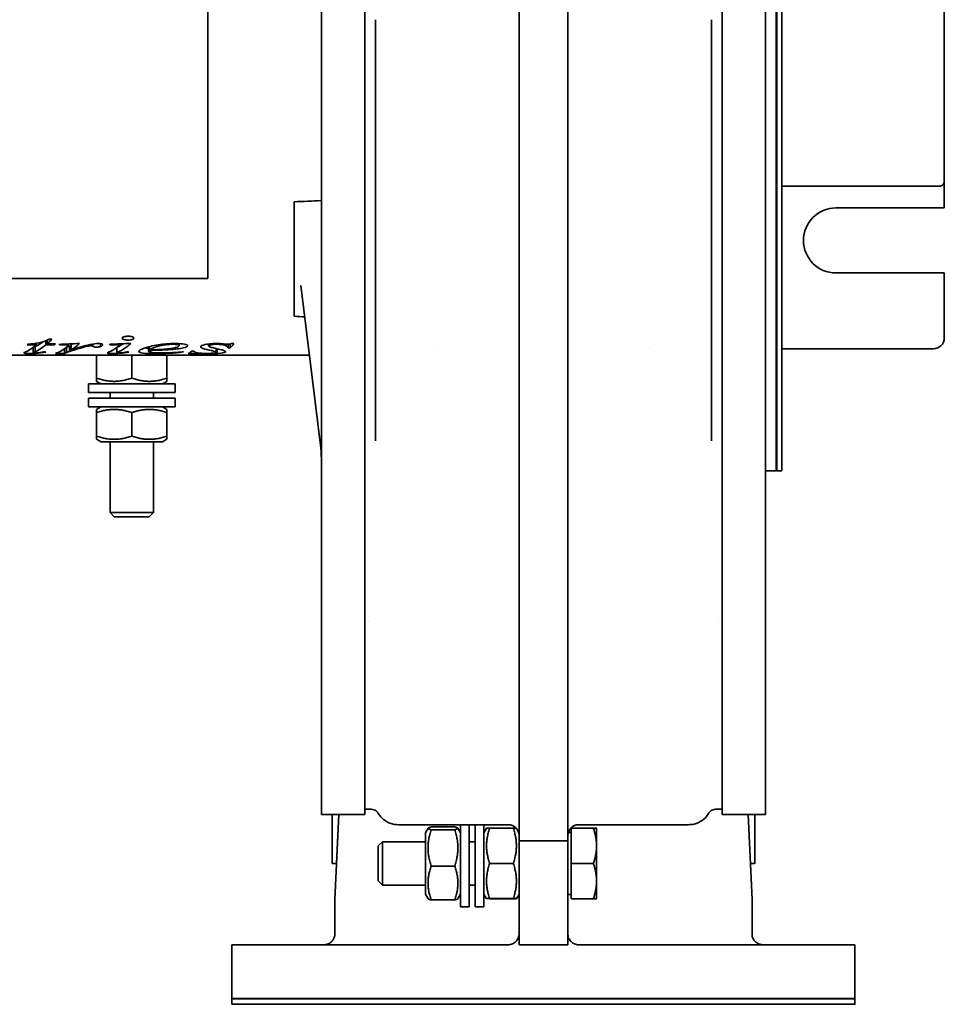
# Model space of a CAD drawing. Header units: millimetres. Extents: x 263 to 577, y 116 to 478.
# Tile 2 of 3: x 406 to 577, y 116 to 298. Entities that reach past the tile are written whole.
import ezdxf

# ---------------------------------------------------------------- set-up
doc = ezdxf.new("R2010")
doc.units = ezdxf.units.MM
doc.header["$LTSCALE"] = 2
doc.layers.add('Krawędzie widoczne(ISO)', color=7, linetype='Continuous', lineweight=35, true_color=0x262659)

msp = doc.modelspace()

# ---------------------------------------------------------------- linework, layer by layer
at = {"layer": 'Krawędzie widoczne(ISO)'}
for p, q in [((462.1, 151.4), (462.1, 443.4)), ((470.1, 151.4), (470.1, 443.4)), ((536.1, 443.4), (536.1, 151.4)), ((544.1, 443.4), (544.1, 151.4)), ((498.6, 419.26), (498.6, 297.24)), ((507.6, 419.26), (507.6, 297.24)), ((546.09, 379.9), (546.09, 214.9)), ((546.19, 379.9), (546.19, 214.9)), ((547.09, 379.9), (547.09, 214.9)), ((441.14, 344.4), (441.14, 250.4)), ((577.1, 325.4), (577.1, 269.4)), ((472.1, 298.15), (472.1, 220.39)), ((534.1, 298.15), (534.1, 220.39)), ((498.6, 297.24), (498.6, 199.38)), ((507.6, 297.24), (507.6, 199.38)), ((577.1, 269.13), (577.1, 269.4)), ((577.1, 263.4), (577.1, 269.13)), ((575.12, 267.4), (547.09, 267.4)), ((457.1, 264.53), (457.1, 262.75)), ((457.1, 262.75), (457.1, 260.2)), ((575.12, 263.4), (557.1, 263.4)), ((577.1, 263.4), (575.12, 263.4)), ((457.1, 243.77), (457.1, 260.2)), ((557.1, 251.4), (575.12, 251.4)), ((575.12, 251.4), (577.1, 251.4)), ((577.1, 239.4), (577.1, 251.4)), ((441.14, 250.4), (347.14, 250.4)), ((458.31, 249.09), (462.02, 219.13)), ((457.1, 243.77), (457.1, 243.41)), ((409.48, 238.12), (407.79, 238.12)), ((409.48, 238.41), (409.48, 238.12)), ((411.26, 238.89), (411.26, 238.12)), ((412.82, 238.12), (411.26, 238.12)), ((411.48, 238.98), (411.48, 238.3)), ((411.48, 238.3), (413.01, 238.3)), ((411.88, 239.16), (412.37, 239.16)), ((412.82, 238.3), (412.82, 238.12)), ((413.8, 238.22), (413.8, 238.11)), ((415.18, 238.28), (415.18, 238.09)), ((415.34, 238.28), (415.34, 238.01)), ((415.9, 238.16), (415.9, 237.18)), ((419.91, 238.27), (419.91, 237.86)), ((421.33, 238.35), (421.33, 237.82)), ((423.07, 238.23), (423.07, 238.12)), ((424.72, 238.3), (424.72, 238.02)), ((435.85, 238.36), (435.85, 237.97)), ((441.33, 238.3), (441.33, 237.91)), ((444.88, 238.24), (444.88, 237.57)), ((445.29, 238.29), (445.29, 237.57)), ((445.54, 238.37), (445.96, 238.37)), ((408.88, 237.64), (408.88, 236.65)), ((409.25, 237.83), (409.25, 236.84)), ((409.39, 236.61), (409.39, 236.54)), ((414.7, 236.53), (413.01, 236.53)), ((414.7, 237.42), (414.7, 236.53)), ((415.05, 237.68), (415.05, 236.69)), ((415.58, 237.88), (415.58, 236.9)), ((418.38, 237.92), (418.38, 237.73)), ((424.36, 237.65), (424.36, 236.67)), ((424.88, 236.63), (424.88, 236.56)), ((430.19, 237.76), (430.19, 236.95)), ((430.25, 237.78), (430.25, 237.1)), ((430.32, 237.8), (430.32, 237.2)), ((437.92, 236.5), (437.52, 236.5)), ((437.92, 236.75), (437.92, 236.5)), ((438.19, 236.96), (438.6, 236.96)), ((442.69, 237.44), (442.69, 236.86)), ((442.86, 237.4), (442.86, 236.75)), ((445.29, 237.57), (444.88, 237.57)), ((483.56, 237.4), (483.56, 237.4)), ((522.64, 237.4), (522.64, 237.4)), ((547.09, 237.4), (575.1, 237.4)), ((459.9, 236.2), (262.9, 236.2)), ((420.6, 231.97), (420.6, 236.2)), ((427.1, 231.97), (427.1, 236.2)), ((433.6, 231.97), (433.6, 236.2)), ((419.1, 230.9), (435.1, 230.9)), ((419.1, 229.3), (419.1, 230.9)), ((420.6, 231.39), (420.6, 231.97)), ((421.45, 230.9), (420.6, 231.39)), ((432.75, 230.9), (433.6, 231.39)), ((433.6, 231.97), (433.6, 231.39)), ((435.1, 229.3), (435.1, 230.9)), ((419.1, 229.3), (435.1, 229.3)), ((423.1, 229.3), (423.1, 228.3)), ((431.1, 229.3), (431.1, 228.3)), ((419.1, 228.3), (435.1, 228.3)), ((419.1, 226.7), (419.1, 228.3)), ((435.1, 226.7), (435.1, 228.3)), ((419.1, 226.7), (435.1, 226.7)), ((421.45, 226.7), (420.6, 226.21)), ((420.6, 225.63), (420.6, 226.21)), ((420.6, 225.63), (420.6, 221.27)), ((427.1, 225.63), (427.1, 221.27)), ((432.75, 226.7), (433.6, 226.21)), ((433.6, 226.21), (433.6, 225.63)), ((433.6, 225.63), (433.6, 221.27)), ((420.6, 220.69), (420.6, 221.27)), ((421.45, 220.2), (420.6, 220.69)), ((421.45, 220.2), (432.75, 220.2)), ((423.1, 220.2), (423.1, 207.16)), ((431.1, 220.2), (431.1, 207.16)), ((432.75, 220.2), (433.6, 220.69)), ((433.6, 221.27), (433.6, 220.69)), ((546.09, 214.9), (544.1, 214.84)), ((546.09, 215), (546.19, 214.9)), ((546.19, 214.9), (547.09, 214.9)), ((423.1, 207.16), (431.1, 207.16)), ((423.87, 206.4), (423.1, 207.16)), ((430.33, 206.4), (423.87, 206.4)), ((430.33, 206.4), (431.1, 207.16)), ((498.6, 199.38), (498.6, 146.54)), ((507.6, 199.38), (507.6, 146.54)), ((462.1, 151.4), (470.1, 151.4)), ((464.1, 151.4), (464.1, 142.39)), ((464.6, 135.73), (465.33, 151.4)), ((465.33, 151.4), (464.91, 142.39)), ((471.3, 152.4), (470.1, 152.4)), ((536.1, 152.4), (534.89, 152.4)), ((544.1, 151.4), (536.1, 151.4)), ((541.6, 135.73), (540.87, 151.4)), ((542.1, 151.4), (542.1, 142.39)), ((496.6, 149.54), (476.36, 149.54)), ((486.73, 149.13), (482.37, 149.13)), ((487.8, 134.39), (487.8, 149.54)), ((489.4, 134.39), (489.4, 149.54)), ((490.5, 134.39), (490.5, 149.54)), ((492.1, 134.39), (492.1, 149.54)), ((529.84, 149.54), (509.6, 149.54)), ((481.3, 148.04), (481.8, 148.91)), ((481.3, 148.04), (481.3, 136.74)), ((486.73, 148.63), (482.37, 148.63)), ((487.8, 148.04), (487.3, 148.91)), ((492.1, 148.04), (492.59, 148.89)), ((497.53, 148.9), (493.17, 148.9)), ((498.45, 148.3), (498.18, 148.77)), ((508.2, 148.09), (507.68, 148.09)), ((508.2, 148.89), (512.32, 148.89)), ((508.2, 142.39), (508.2, 148.89)), ((512.9, 145.64), (512.9, 148.89)), ((472.6, 145.63), (473.37, 146.39)), ((472.6, 139.16), (472.6, 145.63)), ((473.37, 146.39), (473.37, 138.39)), ((481.3, 146.39), (473.37, 146.39)), ((490.5, 146.39), (489.4, 146.39)), ((498.6, 127.39), (498.6, 146.54)), ((507.6, 146.54), (498.6, 146.54)), ((507.6, 127.39), (507.6, 146.54)), ((512.9, 139.14), (512.9, 145.64)), ((464.1, 142.39), (464.91, 142.39)), ((486.73, 141.9), (482.37, 141.9)), ((497.53, 142.4), (493.17, 142.4)), ((508.2, 142.39), (512.32, 142.39)), ((508.2, 135.89), (508.2, 142.39)), ((542.1, 142.39), (541.29, 142.39)), ((472.6, 139.16), (473.37, 138.39)), ((481.3, 138.39), (473.37, 138.39)), ((490.5, 138.39), (489.4, 138.39)), ((512.9, 135.89), (512.9, 139.14)), ((481.3, 136.74), (481.8, 135.88)), ((487.8, 136.74), (487.3, 135.88)), ((492.1, 136.74), (492.59, 135.89)), ((498.6, 136.74), (498.11, 135.89)), ((508.2, 136.69), (507.6, 136.69)), ((464.6, 129.39), (464.6, 135.73)), ((486.73, 135.66), (482.37, 135.66)), ((497.53, 135.9), (493.17, 135.9)), ((497.53, 135.89), (493.17, 135.89)), ((508.2, 135.89), (512.32, 135.89)), ((541.6, 135.73), (541.6, 129.39)), ((489.4, 134.39), (487.8, 134.39)), ((492.1, 134.39), (490.5, 134.39)), ((445.6, 127.39), (445.6, 117.49)), ((503.1, 127.39), (498.6, 127.39)), ((503.1, 127.39), (507.6, 127.39)), ((560.6, 127.39), (560.6, 117.49)), ((445.7, 117.39), (445.6, 117.49)), ((445.6, 116.39), (445.6, 117.39)), ((475.1, 116.39), (465.1, 116.39)), ((465.1, 116.39), (475.1, 116.39)), ((465.1, 116.39), (475.1, 116.39)), ((465.1, 116.39), (465.1, 116.39)), ((475.1, 116.39), (465.1, 116.39)), ((465.1, 116.39), (465.1, 116.39)), ((475.1, 116.39), (465.1, 116.39)), ((465.1, 116.39), (475.1, 116.39)), ((465.1, 116.39), (465.1, 116.39)), ((465.1, 116.39), (475.1, 116.39)), ((465.1, 116.39), (465.1, 116.39)), ((475.1, 116.39), (465.1, 116.39)), ((465.1, 116.39), (475.1, 116.39)), ((465.1, 116.39), (465.1, 116.39)), ((475.1, 116.39), (465.1, 116.39)), ((475.1, 116.39), (475.1, 116.39)), ((475.1, 116.39), (475.1, 116.39)), ((475.1, 116.39), (475.1, 116.39)), ((475.1, 116.39), (475.1, 116.39)), ((475.1, 116.39), (475.1, 116.39)), ((476.1, 116.39), (486.1, 116.39)), ((476.1, 116.39), (476.1, 116.39)), ((486.1, 116.39), (476.1, 116.39)), ((476.1, 116.39), (486.1, 116.39)), ((476.1, 116.39), (476.1, 116.39)), ((486.1, 116.39), (476.1, 116.39)), ((476.1, 116.39), (486.1, 116.39)), ((476.1, 116.39), (476.1, 116.39)), ((486.1, 116.39), (476.1, 116.39)), ((476.1, 116.39), (486.1, 116.39)), ((476.1, 116.39), (476.1, 116.39)), ((486.1, 116.39), (476.1, 116.39)), ((476.1, 116.39), (486.1, 116.39)), ((476.1, 116.39), (476.1, 116.39)), ((486.1, 116.39), (476.1, 116.39)), ((481.1, 116.39), (481.1, 116.39)), ((481.1, 116.39), (481.1, 116.39)), ((486.1, 116.39), (481.1, 116.39)), ((481.1, 116.39), (486.1, 116.39)), ((481.1, 116.39), (486.1, 116.39)), ((486.1, 116.39), (481.1, 116.39)), ((486.1, 116.39), (486.1, 116.39)), ((486.1, 116.39), (486.1, 116.39)), ((486.1, 116.39), (486.1, 116.39)), ((486.1, 116.39), (486.1, 116.39)), ((486.1, 116.39), (486.1, 116.39)), ((486.1, 116.39), (486.1, 116.39)), ((486.1, 116.39), (486.1, 116.39)), ((487.1, 116.39), (497.1, 116.39)), ((487.1, 116.39), (487.1, 116.39)), ((497.1, 116.39), (487.1, 116.39)), ((487.1, 116.39), (497.1, 116.39)), ((487.1, 116.39), (487.1, 116.39)), ((497.1, 116.39), (487.1, 116.39)), ((487.1, 116.39), (487.1, 116.39)), ((497.1, 116.39), (487.1, 116.39)), ((487.1, 116.39), (497.1, 116.39)), ((487.1, 116.39), (497.1, 116.39)), ((487.1, 116.39), (487.1, 116.39)), ((497.1, 116.39), (487.1, 116.39)), ((487.1, 116.39), (497.1, 116.39)), ((487.1, 116.39), (487.1, 116.39)), ((497.1, 116.39), (487.1, 116.39)), ((487.1, 116.39), (497.1, 116.39)), ((487.1, 116.39), (487.1, 116.39)), ((497.1, 116.39), (487.1, 116.39)), ((487.1, 116.39), (497.1, 116.39)), ((487.1, 116.39), (487.1, 116.39)), ((497.1, 116.39), (487.1, 116.39)), ((497.1, 116.39), (497.1, 116.39)), ((497.1, 116.39), (497.1, 116.39)), ((497.1, 116.39), (497.1, 116.39)), ((497.1, 116.39), (497.1, 116.39)), ((497.1, 116.39), (497.1, 116.39)), ((497.1, 116.39), (497.1, 116.39)), ((497.1, 116.39), (497.1, 116.39)), ((498.1, 116.39), (508.1, 116.39)), ((498.1, 116.39), (498.1, 116.39)), ((508.1, 116.39), (498.1, 116.39)), ((498.1, 116.39), (508.1, 116.39)), ((498.1, 116.39), (498.1, 116.39)), ((508.1, 116.39), (498.1, 116.39)), ((498.1, 116.39), (498.1, 116.39)), ((508.1, 116.39), (498.1, 116.39)), ((498.1, 116.39), (508.1, 116.39)), ((498.1, 116.39), (508.1, 116.39)), ((498.1, 116.39), (498.1, 116.39)), ((508.1, 116.39), (498.1, 116.39)), ((498.1, 116.39), (508.1, 116.39)), ((498.1, 116.39), (498.1, 116.39)), ((508.1, 116.39), (498.1, 116.39)), ((498.1, 116.39), (508.1, 116.39)), ((498.1, 116.39), (498.1, 116.39)), ((508.1, 116.39), (498.1, 116.39)), ((498.1, 116.39), (508.1, 116.39)), ((498.1, 116.39), (498.1, 116.39)), ((508.1, 116.39), (498.1, 116.39)), ((508.1, 116.39), (508.1, 116.39)), ((508.1, 116.39), (508.1, 116.39)), ((508.1, 116.39), (508.1, 116.39)), ((508.1, 116.39), (508.1, 116.39)), ((508.1, 116.39), (508.1, 116.39)), ((508.1, 116.39), (508.1, 116.39)), ((508.1, 116.39), (508.1, 116.39)), ((509.1, 116.39), (519.1, 116.39)), ((509.1, 116.39), (509.1, 116.39)), ((519.1, 116.39), (509.1, 116.39)), ((509.1, 116.39), (519.1, 116.39)), ((509.1, 116.39), (509.1, 116.39)), ((519.1, 116.39), (509.1, 116.39)), ((509.1, 116.39), (509.1, 116.39)), ((519.1, 116.39), (509.1, 116.39)), ((509.1, 116.39), (519.1, 116.39)), ((509.1, 116.39), (519.1, 116.39)), ((509.1, 116.39), (509.1, 116.39)), ((519.1, 116.39), (509.1, 116.39)), ((509.1, 116.39), (519.1, 116.39)), ((509.1, 116.39), (509.1, 116.39)), ((519.1, 116.39), (509.1, 116.39)), ((509.1, 116.39), (519.1, 116.39)), ((509.1, 116.39), (509.1, 116.39)), ((519.1, 116.39), (509.1, 116.39)), ((509.1, 116.39), (519.1, 116.39)), ((509.1, 116.39), (509.1, 116.39)), ((519.1, 116.39), (509.1, 116.39)), ((519.1, 116.39), (519.1, 116.39)), ((519.1, 116.39), (519.1, 116.39)), ((519.1, 116.39), (519.1, 116.39)), ((519.1, 116.39), (519.1, 116.39)), ((519.1, 116.39), (519.1, 116.39)), ((519.1, 116.39), (519.1, 116.39)), ((519.1, 116.39), (519.1, 116.39)), ((520.1, 116.39), (530.1, 116.39)), ((520.1, 116.39), (520.1, 116.39)), ((530.1, 116.39), (520.1, 116.39)), ((520.1, 116.39), (530.1, 116.39)), ((520.1, 116.39), (520.1, 116.39)), ((530.1, 116.39), (520.1, 116.39)), ((520.1, 116.39), (520.1, 116.39)), ((525.1, 116.39), (520.1, 116.39)), ((520.1, 116.39), (525.1, 116.39)), ((520.1, 116.39), (525.1, 116.39)), ((520.1, 116.39), (520.1, 116.39)), ((525.1, 116.39), (520.1, 116.39)), ((520.1, 116.39), (530.1, 116.39)), ((520.1, 116.39), (520.1, 116.39)), ((530.1, 116.39), (520.1, 116.39)), ((520.1, 116.39), (530.1, 116.39)), ((520.1, 116.39), (520.1, 116.39)), ((530.1, 116.39), (520.1, 116.39)), ((520.1, 116.39), (530.1, 116.39)), ((520.1, 116.39), (520.1, 116.39)), ((530.1, 116.39), (520.1, 116.39)), ((525.1, 116.39), (525.1, 116.39)), ((525.1, 116.39), (525.1, 116.39)), ((530.1, 116.39), (530.1, 116.39)), ((530.1, 116.39), (530.1, 116.39)), ((530.1, 116.39), (530.1, 116.39)), ((530.1, 116.39), (530.1, 116.39)), ((530.1, 116.39), (530.1, 116.39)), ((531.1, 116.39), (541.1, 116.39)), ((541.1, 116.39), (531.1, 116.39)), ((541.1, 116.39), (531.1, 116.39)), ((531.1, 116.39), (541.1, 116.39)), ((531.1, 116.39), (531.1, 116.39)), ((541.1, 116.39), (531.1, 116.39)), ((531.1, 116.39), (531.1, 116.39)), ((531.1, 116.39), (541.1, 116.39)), ((531.1, 116.39), (531.1, 116.39)), ((531.1, 116.39), (541.1, 116.39)), ((531.1, 116.39), (531.1, 116.39)), ((541.1, 116.39), (531.1, 116.39)), ((531.1, 116.39), (541.1, 116.39)), ((531.1, 116.39), (531.1, 116.39)), ((541.1, 116.39), (531.1, 116.39)), ((541.1, 116.39), (541.1, 116.39)), ((541.1, 116.39), (541.1, 116.39)), ((541.1, 116.39), (541.1, 116.39)), ((541.1, 116.39), (541.1, 116.39)), ((541.1, 116.39), (541.1, 116.39)), ((560.5, 117.39), (560.6, 117.49)), ((560.6, 116.39), (560.6, 117.39))]:
    msp.add_line(p, q, dxfattribs=at)
for centre, radius, start, end in [((557.1, 257.4), 6, 90, 270), ((575.1, 239.4), 2, 270, 0), ((496.6, 147.54), 2, 0, 90), ((509.6, 147.54), 2, 90, 180)]:
    msp.add_arc(centre, radius, start, end, dxfattribs=at)
for centre, major_axis, ratio, start_param, end_param in [((204.04, 297.4), (1167.76, 43.33), 0.037007, 4.929449, 4.933837), ((503.1, 127.39), (-57.5, 0), 0.000026, 4.825664, 6.283165), ((503.1, 127.39), (57.5, 0), 0.000026, 0.00002, 1.457521), ((503.1, 117.49), (57.5, 0), 0.000026, 6.28316, 9.424804), ((503.1, 117.39), (57.5, 0), 0.000026, 6.283162, 9.424755)]:
    msp.add_ellipse(centre, major_axis=major_axis, ratio=ratio, start_param=start_param, end_param=end_param, dxfattribs=at)
for centre, major_axis in [((503.1, 116.39), (-57.5, 0)), ((469.51, 116.39), (-5.15, 0)), ((469.51, 116.39), (-5.15, 0)), ((536.69, 116.39), (-5.15, 0)), ((536.69, 116.39), (-5.15, 0))]:
    msp.add_ellipse(centre, major_axis=major_axis, ratio=0.000026, dxfattribs=at)
for points, knots in [([(577.1, 269.13), (577.1, 268.92), (577.1, 268.7), (577.08, 268.36), (577.07, 268.23), (577.03, 268), (576.99, 267.9), (576.9, 267.73), (576.85, 267.66), (576.7, 267.55), (576.62, 267.51), (576.35, 267.43), (576.13, 267.41), (575.64, 267.39), (575.37, 267.4), (575.12, 267.4)], [0.0261083, 0.0261083, 0.0261083, 0.0261083, 0.090178, 0.090178, 0.135267, 0.135267, 0.180356, 0.180356, 0.2200225, 0.2200225, 0.259689, 0.259689, 0.3355637, 0.3355637, 0.4114383, 0.4114383, 0.4114383, 0.4114383]), ([(407.9, 238.24), (408.71, 238.29), (409.4, 238.38), (409.97, 238.5), (410.53, 238.62), (411.17, 238.83), (411.88, 239.16)], [0, 0, 0, 0, 1, 1, 1, 2, 2, 2, 2]), ([(420.91, 238.37), (421.16, 238.37), (421.35, 238.35), (421.49, 238.32), (421.64, 238.28), (421.71, 238.22), (421.71, 238.15)], [0, 0, 0, 0, 1, 1, 1, 2, 2, 2, 2]), ([(424.72, 238.02), (424.72, 238.05), (424.67, 238.09), (424.55, 238.11), (424.44, 238.14), (424.28, 238.15), (424.07, 238.15)], [0, 0, 0, 0, 1, 1, 1, 2, 2, 2, 2]), ([(425.31, 239.35), (425.31, 239.45), (425.42, 239.53), (425.63, 239.6), (425.84, 239.67), (426.11, 239.71), (426.43, 239.71)], [0, 0, 0, 0, 1, 1, 1, 2, 2, 2, 2]), ([(426.43, 239), (426.12, 239), (425.85, 239.04), (425.64, 239.1), (425.42, 239.17), (425.31, 239.25), (425.31, 239.35)], [0, 0, 0, 0, 1, 1, 1, 2, 2, 2, 2]), ([(426.43, 239.71), (426.74, 239.71), (427, 239.67), (427.21, 239.6), (427.42, 239.53), (427.53, 239.45), (427.53, 239.35)], [0, 0, 0, 0, 1, 1, 1, 2, 2, 2, 2]), ([(427.53, 239.35), (427.53, 239.25), (427.42, 239.17), (427.2, 239.1), (426.99, 239.04), (426.73, 239), (426.43, 239)], [0, 0, 0, 0, 1, 1, 1, 2, 2, 2, 2]), ([(428.38, 236.91), (428.38, 237.08), (428.71, 237.28), (429.39, 237.52), (430.07, 237.75), (430.92, 237.97), (431.95, 238.13), (432.97, 238.29), (434.03, 238.37), (435.12, 238.37)], [0, 0, 0, 0, 1, 1, 1, 2, 2, 2, 3, 3, 3, 3]), ([(434.7, 238.23), (433.92, 238.23), (433.1, 238.12), (432.24, 237.93), (431.37, 237.74), (430.73, 237.48), (430.32, 237.2)], [0, 0, 0, 0, 1, 1, 1, 2, 2, 2, 2]), ([(435.85, 237.97), (435.85, 238.05), (435.75, 238.11), (435.55, 238.16), (435.35, 238.2), (435.07, 238.23), (434.7, 238.23)], [0, 0, 0, 0, 1, 1, 1, 2, 2, 2, 2]), ([(435.12, 238.37), (435.9, 238.37), (436.48, 238.33), (436.86, 238.25), (437.23, 238.17), (437.42, 238.07), (437.42, 237.97)], [0, 0, 0, 0, 1, 1, 1, 2, 2, 2, 2]), ([(439.83, 237.75), (439.83, 237.91), (440.09, 238.06), (440.61, 238.18), (441.13, 238.31), (441.8, 238.37), (442.62, 238.37)], [0, 0, 0, 0, 1, 1, 1, 2, 2, 2, 2]), ([(442.82, 238.23), (442.37, 238.23), (442, 238.2), (441.73, 238.13), (441.46, 238.07), (441.33, 238), (441.33, 237.91)], [0, 0, 0, 0, 1, 1, 1, 2, 2, 2, 2]), ([(444.88, 237.57), (444.84, 237.77), (444.63, 237.95), (444.25, 238.06), (443.87, 238.17), (443.4, 238.23), (442.82, 238.23)], [0, 0, 0, 0, 1, 1, 1, 2, 2, 2, 2]), ([(443.26, 238.36), (443.36, 238.35), (443.6, 238.33), (443.98, 238.29), (444.36, 238.26), (444.62, 238.24), (444.75, 238.24)], [0, 0, 0, 0, 1, 1, 1, 2, 2, 2, 2]), ([(408.22, 236.5), (407.91, 236.5), (407.65, 236.51), (407.46, 236.53), (407.26, 236.55), (407.16, 236.58), (407.16, 236.62)], [0, 0, 0, 0, 1, 1, 1, 2, 2, 2, 2]), ([(408.88, 236.65), (408.88, 236.64), (408.9, 236.62), (408.96, 236.62), (409.01, 236.61), (409.07, 236.61), (409.15, 236.61)], [0, 0, 0, 0, 1, 1, 1, 2, 2, 2, 2]), ([(420.57, 237.71), (420.4, 237.71), (420.25, 237.72), (420.13, 237.75), (420.02, 237.77), (419.94, 237.81), (419.91, 237.86)], [0, 0, 0, 0, 1, 1, 1, 2, 2, 2, 2]), ([(423.51, 236.5), (423.22, 236.5), (422.99, 236.51), (422.81, 236.53), (422.62, 236.55), (422.53, 236.57), (422.53, 236.6)], [0, 0, 0, 0, 1, 1, 1, 2, 2, 2, 2]), ([(424.36, 236.67), (424.36, 236.66), (424.39, 236.64), (424.45, 236.64), (424.52, 236.63), (424.59, 236.62), (424.67, 236.62)], [0, 0, 0, 0, 1, 1, 1, 2, 2, 2, 2]), ([(431.63, 236.5), (430.56, 236.5), (429.74, 236.53), (429.2, 236.61), (428.65, 236.69), (428.38, 236.79), (428.38, 236.91)], [0, 0, 0, 0, 1, 1, 1, 2, 2, 2, 2]), ([(430.19, 236.95), (430.19, 236.85), (430.43, 236.77), (430.9, 236.71), (431.37, 236.65), (431.95, 236.63), (432.63, 236.63)], [0, 0, 0, 0, 1, 1, 1, 2, 2, 2, 2]), ([(432.63, 236.63), (433.17, 236.63), (433.69, 236.64), (434.18, 236.66), (434.68, 236.69), (435.43, 236.75), (436.41, 236.86)], [0, 0, 0, 0, 1, 1, 1, 2, 2, 2, 2]), ([(433.06, 237.31), (433.99, 237.39), (434.69, 237.49), (435.15, 237.61), (435.62, 237.73), (435.85, 237.85), (435.85, 237.97)], [0, 0, 0, 0, 1, 1, 1, 2, 2, 2, 2]), ([(438.6, 236.96), (438.64, 236.79), (438.87, 236.69), (439.29, 236.63), (439.72, 236.58), (440.3, 236.55), (441.02, 236.55)], [0, 0, 0, 0, 1, 1, 1, 2, 2, 2, 2]), ([(442.69, 236.86), (442.48, 236.93), (442.04, 237.02), (441.38, 237.16), (440.73, 237.3), (440.3, 237.42), (440.12, 237.5), (439.93, 237.58), (439.83, 237.66), (439.83, 237.75)], [0, 0, 0, 0, 1, 1, 1, 2, 2, 2, 3, 3, 3, 3]), ([(441.02, 236.55), (441.59, 236.55), (442.03, 236.57), (442.36, 236.61), (442.69, 236.64), (442.86, 236.69), (442.86, 236.75)], [0, 0, 0, 0, 1, 1, 1, 2, 2, 2, 2]), ([(444.47, 236.86), (444.47, 236.75), (444.15, 236.66), (443.51, 236.6), (442.87, 236.53), (442.06, 236.5), (441.08, 236.5)], [0, 0, 0, 0, 1, 1, 1, 2, 2, 2, 2]), ([(441.33, 237.91), (441.33, 237.86), (441.38, 237.8), (441.49, 237.75), (441.59, 237.7), (441.83, 237.63), (442.19, 237.55)], [0, 0, 0, 0, 1, 1, 1, 2, 2, 2, 2]), ([(442.19, 237.55), (443.15, 237.33), (443.77, 237.19), (444.05, 237.1), (444.33, 237.01), (444.47, 236.93), (444.47, 236.86)], [0, 0, 0, 0, 1, 1, 1, 2, 2, 2, 2]), ([(462.1, 217.26), (462.1, 217.44), (462.09, 217.71), (462.06, 218.33), (462.04, 218.8), (462.01, 219.19)], [-0.194026, -0.194026, -0.194026, -0.194026, -0.1175628, -0.1175628, 0, 0, 0, 0]), ([(462.02, 219.13), (462.02, 219.13), (462.02, 219.13), (462.02, 219.13), (462.02, 219.13), (462.02, 219.13), (462.02, 219.13), (462.02, 219.13), (462.02, 219.13), (462.02, 219.13), (462.02, 219.13), (462.02, 219.13)], [3.18519485, 3.18519485, 3.18519485, 3.18519485, 3.19386162, 3.19386162, 3.2025284, 3.2025284, 3.21119517, 3.21119517, 3.21986194, 3.21986194, 3.22852871, 3.22852871, 3.22852871, 3.22852871]), ([(472.61, 151.64), (472.56, 151.71), (472.51, 151.8), (472.37, 151.96), (472.28, 152.04), (472.08, 152.19), (471.94, 152.26), (471.65, 152.37), (471.47, 152.4), (471.31, 152.4)], [0.0001535, 0.0001535, 0.0001535, 0.0001535, 0.0383157, 0.0383157, 0.0770359, 0.0770359, 0.1236422, 0.1236422, 0.1766309, 0.1766309, 0.1766309, 0.1766309]), ([(476.36, 149.55), (475.84, 149.55), (475.3, 149.62), (474.33, 150), (473.93, 150.21), (473.22, 150.79), (472.86, 151.2), (472.61, 151.64)], [0, 0, 0, 0, 0.32904, 0.32904, 0.5560092, 0.5560092, 0.793239, 0.793239, 0.793239, 0.793239]), ([(533.59, 151.64), (533.29, 151.11), (532.84, 150.65), (531.93, 150.01), (531.39, 149.78), (530.54, 149.58), (530.19, 149.55), (529.84, 149.55)], [0, 0, 0, 0, 0.2849411, 0.2849411, 0.572719, 0.572719, 0.7930005, 0.7930005, 0.7930005, 0.7930005]), ([(534.89, 152.4), (534.73, 152.4), (534.56, 152.37), (534.25, 152.26), (534.1, 152.18), (533.86, 151.99), (533.76, 151.89), (533.65, 151.73), (533.62, 151.69), (533.59, 151.64)], [0, 0, 0, 0, 0.0520604, 0.0520604, 0.1034678, 0.1034678, 0.1532219, 0.1532219, 0.1764055, 0.1764055, 0.1764055, 0.1764055]), ([(462.66, 127.39), (462.69, 127.4), (462.72, 127.4), (462.96, 127.41), (463.18, 127.47), (463.59, 127.64), (463.78, 127.76), (464.1, 128.06), (464.24, 128.23), (464.45, 128.61), (464.53, 128.83), (464.59, 129.16), (464.6, 129.28), (464.6, 129.39)], [5.6848848, 5.6848848, 5.6848848, 5.6848848, 5.6931893, 5.6931893, 5.7590965, 5.7590965, 5.8247883, 5.8247883, 5.8904801, 5.8904801, 5.9561719, 5.9561719, 5.9914912, 5.9914912, 5.9914912, 5.9914912]), ([(496.6, 127.39), (496.85, 127.39), (497.12, 127.44), (497.61, 127.65), (497.84, 127.8), (498.19, 128.16), (498.34, 128.38), (498.55, 128.88), (498.6, 129.14), (498.6, 129.39)], [0.3026087, 0.3026087, 0.3026087, 0.3026087, 0.3783474, 0.3783474, 0.454086, 0.454086, 0.529393, 0.529393, 0.6047, 0.6047, 0.6047, 0.6047]), ([(509.6, 127.39), (509.35, 127.39), (509.08, 127.44), (508.59, 127.65), (508.36, 127.8), (508.01, 128.16), (507.85, 128.38), (507.65, 128.88), (507.6, 129.14), (507.6, 129.39)], [0.3026088, 0.3026088, 0.3026088, 0.3026088, 0.3782597, 0.3782597, 0.4539106, 0.4539106, 0.5293054, 0.5293054, 0.6047001, 0.6047001, 0.6047001, 0.6047001]), ([(541.6, 129.39), (541.6, 129.18), (541.63, 128.96), (541.77, 128.55), (541.87, 128.36), (542.13, 128.02), (542.29, 127.87), (542.64, 127.63), (542.83, 127.53), (543.14, 127.44), (543.24, 127.42), (543.4, 127.4), (543.45, 127.4), (543.51, 127.4), (543.52, 127.4), (543.53, 127.39), (543.53, 127.39), (543.53, 127.39)], [0, 0, 0, 0, 0.0648586, 0.0648586, 0.1285452, 0.1285452, 0.192274, 0.192274, 0.2560011, 0.2560011, 0.2875489, 0.2875489, 0.303048, 0.303048, 0.3055617, 0.3055617, 0.3067403, 0.3067403, 0.3067403, 0.3067403])]:
    msp.add_open_spline(points, degree=3, knots=knots, dxfattribs=at)
for points in [[(458.31, 249.09), (458.31, 249.09), (458.31, 249.09), (458.31, 249.09)], [(459.03, 243.28), (458.38, 243.33), (457.74, 243.37), (457.1, 243.41)], [(407.54, 236.86), (408.19, 237.17), (408.83, 237.59), (409.48, 238.12)], [(407.79, 238.12), (407.82, 238.16), (407.86, 238.2), (407.9, 238.24)], [(410.74, 238.71), (410.24, 238.35), (409.74, 238.06), (409.25, 237.83)], [(411.26, 238.12), (410.59, 237.58), (409.92, 237.16), (409.25, 236.84)], [(412.37, 239.16), (412.07, 238.85), (411.77, 238.57), (411.48, 238.3)], [(413.01, 238.3), (412.95, 238.24), (412.88, 238.18), (412.82, 238.12)], [(413.66, 238.21), (414.92, 238.27), (416.18, 238.32), (417.44, 238.37)], [(413.8, 238.11), (413.76, 238.15), (413.71, 238.18), (413.66, 238.21)], [(414.61, 238.14), (414.47, 238.14), (414.2, 238.13), (413.8, 238.11)], [(415.18, 238.09), (415.03, 238.12), (414.84, 238.14), (414.61, 238.14)], [(417.44, 238.37), (416.93, 237.9), (416.41, 237.5), (415.9, 237.18)], [(416.14, 238.32), (416.06, 238.26), (415.98, 238.21), (415.9, 238.16)], [(415.9, 237.18), (417.21, 237.57), (418.39, 237.96), (419.44, 238.18)], [(419.44, 238.18), (420.05, 238.3), (420.54, 238.37), (420.91, 238.37)], [(421.71, 238.15), (421.71, 238.03), (421.58, 237.92), (421.33, 237.82)], [(423.07, 238.23), (424.36, 238.28), (425.64, 238.33), (426.93, 238.39)], [(424.07, 238.15), (423.91, 238.15), (423.58, 238.14), (423.07, 238.12)], [(426.93, 238.39), (426.15, 237.69), (425.37, 237.16), (424.59, 236.8)], [(425.58, 238.33), (425.25, 238.12), (424.92, 237.94), (424.59, 237.79)], [(441.33, 238.16), (441.18, 238.19), (441.05, 238.22), (440.93, 238.25)], [(442.62, 238.37), (442.85, 238.37), (443.07, 238.37), (443.26, 238.36)], [(444.75, 238.24), (445.07, 238.24), (445.33, 238.28), (445.54, 238.37)], [(445.96, 238.37), (445.74, 238.07), (445.51, 237.8), (445.29, 237.57)], [(407.16, 236.62), (407.16, 236.66), (407.29, 236.74), (407.54, 236.86)], [(409.39, 236.54), (409.01, 236.51), (408.62, 236.5), (408.22, 236.5)], [(408.88, 237.51), (408.8, 237.5), (408.72, 237.5), (408.65, 237.5)], [(409.25, 237.83), (409, 237.73), (408.88, 237.67), (408.88, 237.64)], [(409.25, 236.84), (409, 236.73), (408.88, 236.68), (408.88, 236.65)], [(409.15, 236.61), (409.31, 236.61), (409.53, 236.62), (409.8, 236.65)], [(411.22, 236.79), (410.58, 236.65), (409.97, 236.58), (409.39, 236.54)], [(409.8, 236.65), (409.95, 236.67), (410.3, 236.72), (410.85, 236.83)], [(410.85, 236.83), (410.97, 236.82), (411.1, 236.8), (411.22, 236.79)], [(413.01, 236.53), (413.67, 236.76), (414.32, 237.13), (414.98, 237.62)], [(415.05, 236.69), (414.94, 236.63), (414.82, 236.57), (414.7, 236.53)], [(414.98, 237.62), (415.22, 237.79), (415.34, 237.93), (415.34, 238.01)], [(415.58, 236.9), (415.27, 236.77), (415.09, 236.71), (415.05, 236.69)], [(415.58, 237.88), (415.29, 237.77), (415.12, 237.71), (415.06, 237.68)], [(415.34, 238.01), (415.34, 238.04), (415.28, 238.07), (415.18, 238.09)], [(415.9, 238), (415.78, 237.96), (415.68, 237.92), (415.58, 237.88)], [(416.38, 237.17), (416.07, 237.08), (415.8, 236.99), (415.58, 236.9)], [(418.38, 237.73), (417.76, 237.57), (417.1, 237.37), (416.38, 237.17)], [(419.25, 237.93), (419.05, 237.9), (418.76, 237.83), (418.38, 237.73)], [(419.6, 237.95), (419.47, 237.95), (419.35, 237.94), (419.25, 237.93)], [(419.81, 237.93), (419.75, 237.94), (419.68, 237.95), (419.6, 237.95)], [(419.91, 237.86), (419.89, 237.89), (419.86, 237.92), (419.81, 237.93)], [(421.33, 237.82), (421.16, 237.75), (420.9, 237.71), (420.57, 237.71)], [(422.53, 236.6), (422.53, 236.63), (422.63, 236.69), (422.82, 236.77)], [(422.82, 236.77), (423.34, 237), (423.85, 237.3), (424.37, 237.66)], [(424.88, 236.56), (424.41, 236.52), (423.95, 236.5), (423.51, 236.5)], [(424.36, 237.52), (424.28, 237.51), (424.21, 237.51), (424.14, 237.51)], [(424.59, 236.8), (424.43, 236.72), (424.36, 236.68), (424.36, 236.67)], [(424.37, 237.66), (424.6, 237.84), (424.72, 237.96), (424.72, 238.02)], [(424.59, 237.79), (424.52, 237.75), (424.47, 237.73), (424.43, 237.71)], [(424.67, 236.62), (424.77, 236.62), (424.89, 236.63), (425.04, 236.64)], [(426.57, 236.79), (426.09, 236.69), (425.53, 236.61), (424.88, 236.56)], [(425.04, 236.64), (425.42, 236.68), (425.8, 236.74), (426.18, 236.83)], [(426.18, 236.83), (426.31, 236.82), (426.44, 236.81), (426.57, 236.79)], [(430.19, 237.52), (429.95, 237.53), (429.73, 237.55), (429.53, 237.56)], [(430.25, 237.1), (430.21, 237.04), (430.19, 236.99), (430.19, 236.95)], [(433.79, 237.23), (432.95, 237.17), (431.77, 237.13), (430.25, 237.1)], [(430.32, 237.2), (431.44, 237.22), (432.35, 237.26), (433.06, 237.31)], [(436.63, 236.81), (434.89, 236.57), (433.22, 236.5), (431.63, 236.5)], [(436.67, 237.57), (436.02, 237.42), (435.06, 237.31), (433.79, 237.23)], [(436.41, 236.86), (436.49, 236.84), (436.56, 236.83), (436.63, 236.81)], [(437.42, 237.97), (437.42, 237.82), (437.17, 237.69), (436.67, 237.57)], [(437.52, 236.5), (437.74, 236.62), (437.97, 236.77), (438.19, 236.96)], [(438.68, 236.55), (438.35, 236.55), (438.09, 236.53), (437.92, 236.5)], [(439.25, 236.54), (439, 236.55), (438.81, 236.55), (438.68, 236.55)], [(441.08, 236.5), (440.55, 236.5), (439.94, 236.51), (439.25, 236.54)], [(442.86, 236.75), (442.86, 236.79), (442.8, 236.83), (442.69, 236.86)], [(470.8, 187.01), (470.8, 187.01), (470.8, 187.01), (470.8, 187.01)], [(535.39, 187.01), (535.39, 187.01), (535.39, 187.01), (535.39, 187.01)], [(533.59, 151.64), (533.59, 151.64), (533.59, 151.64), (533.59, 151.64)]]:
    msp.add_open_spline(points, degree=3, dxfattribs=at)
for points, weights in [([(420.6, 231.97), (423.85, 230.88), (427.1, 231.97)], [1, 1.15470053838, 1]), ([(427.1, 231.97), (430.35, 230.88), (433.6, 231.97)], [1, 1.15470053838, 1]), ([(427.1, 225.63), (423.85, 226.71), (420.6, 225.63)], [1, 1.15470053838, 1]), ([(433.6, 225.63), (430.35, 226.71), (427.1, 225.63)], [1, 1.15470053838, 1]), ([(420.6, 221.27), (423.85, 220.18), (427.1, 221.27)], [1, 1.15470053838, 1]), ([(427.1, 221.27), (430.35, 220.18), (433.6, 221.27)], [1, 1.15470053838, 1]), ([(482.37, 149.13), (481.29, 148.88), (482.37, 148.63)], [1, 1.15470053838, 1]), ([(486.73, 148.63), (487.81, 148.88), (486.73, 149.13)], [1, 1.15470053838, 1]), ([(482.37, 148.63), (481.29, 145.26), (482.37, 141.9)], [1, 1.15470053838, 1]), ([(486.73, 141.9), (487.81, 145.26), (486.73, 148.63)], [1, 1.15470053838, 1]), ([(493.17, 148.9), (492.09, 145.65), (493.17, 142.4)], [1, 1.15470053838, 1]), ([(492.59, 148.89), (492.59, 148.9), (493.17, 148.9)], [1.07735025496, 1.07731708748, 1]), ([(497.53, 148.9), (497.97, 148.9), (498.07, 148.89)], [1, 1.05799392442, 1.07250648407]), ([(497.53, 142.4), (498.61, 145.65), (497.53, 148.9)], [1, 1.15470053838, 1]), ([(512.9, 145.64), (512.9, 147.15), (512.32, 148.89)], [1, 1.0379548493, 1]), ([(512.32, 148.89), (512.9, 148.89), (512.9, 148.89)], [1, 1.0379548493, 1]), ([(512.32, 142.39), (512.9, 144.14), (512.9, 145.64)], [1, 1.0379548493, 1]), ([(482.37, 141.9), (481.29, 138.78), (482.37, 135.66)], [1, 1.15470053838, 1]), ([(486.73, 135.66), (487.81, 138.78), (486.73, 141.9)], [1, 1.15470053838, 1]), ([(493.17, 142.4), (492.09, 139.15), (493.17, 135.9)], [1, 1.15470053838, 1]), ([(497.53, 135.9), (498.61, 139.15), (497.53, 142.4)], [1, 1.15470053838, 1]), ([(512.9, 139.14), (512.9, 140.65), (512.32, 142.39)], [1, 1.0379548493, 1]), ([(512.32, 135.89), (512.9, 137.64), (512.9, 139.14)], [1, 1.0379548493, 1]), ([(482.37, 135.66), (481.86, 135.78), (481.8, 135.88)], [1, 1.06777065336, 1.0761638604]), ([(487.3, 135.88), (487.24, 135.78), (486.73, 135.66)], [1.0761638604, 1.06777065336, 1]), ([(493.17, 135.9), (492.59, 135.9), (492.59, 135.89)], [1, 1.0773834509, 1.07735025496]), ([(497.53, 135.89), (498.61, 135.89), (497.53, 135.9)], [1, 1.15470053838, 1]), ([(512.9, 135.89), (512.9, 135.89), (512.32, 135.89)], [1, 1.0379548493, 1])]:
    msp.add_rational_spline(points, weights, degree=2, dxfattribs=at)

doc.saveas('drawing.dxf')
